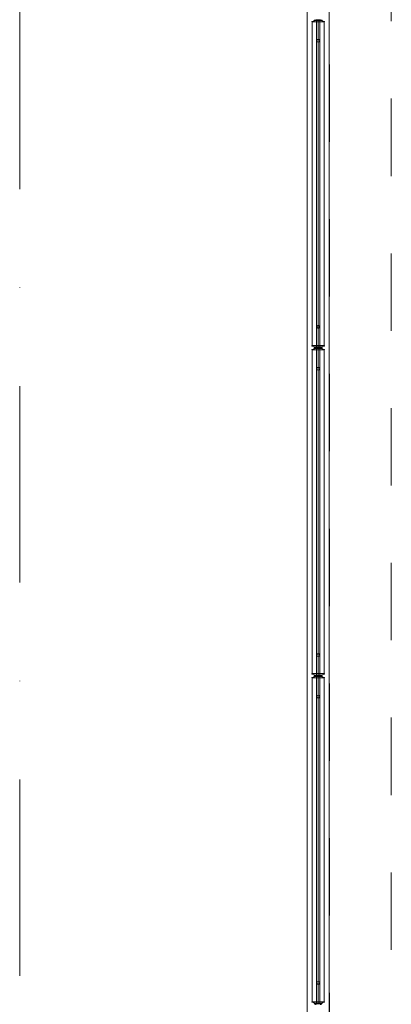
# Model space of a CAD drawing. Header units: metres. Extents: x 10441 to 19716, y -6570 to 1447.
# Tile 39 of 50: x 17036 to 17156, y -5407 to -5089. Entities that reach past the tile are written whole.
import ezdxf
from ezdxf.enums import TextEntityAlignment as Align

# ---------------------------------------------------------------- set-up
doc = ezdxf.new("R2010")
doc.units = ezdxf.units.M
doc.header["$MEASUREMENT"] = 0
doc.linetypes.add('8', pattern=[0.5, 0.25, -0.25])
doc.linetypes.add('DASHDOT', pattern=[25.4, 12.7, -6.35, 0, -6.35])
for name, color, linetype, lineweight in [('#elektryczne', 8, 'Continuous', 20), ('A_B.CIENKIE', 8, 'Continuous', 9), ('A_OSIE', 8, 'Continuous', 13), ('A_OZACZENIE DRZWI', 8, 'Continuous', 13), ('A_OZNACZENIA OKIEN', 8, 'Continuous', 13), ('A_STOLARKA', 8, 'Continuous', 5)]:
    doc.layers.add(name, color=color, linetype=linetype, lineweight=lineweight)
doc.styles.add('m1_romans', font='romans.shx', dxfattribs={"width": 0.8})

# ---------------------------------------------------------------- blocks, each defined once
blk = doc.blocks.new('podkład')
at = {"layer": 'A_B.CIENKIE', "color": 8, "linetype": '8', "ltscale": 100}
for p, q in [((12953.49, -3333.65), (12953.49, -2008.7)), ((12973.49, -3344.7), (12973.49, -2008.7))]:
    blk.add_line(p, q, dxfattribs=at)
at = {"layer": 'A_OSIE', "color": 8, "linetype": 'DASHDOT', "ltscale": 5}
blk.add_line((12853.49, -3407.36), (12853.49, -2044.7), dxfattribs=at)
at = {"layer": 'A_STOLARKA', "color": 8}
for p, q in [((12946.28, -2419.7), (12946.28, -3268.44)), ((12953.48, -2419.7), (12953.48, -3268.44)), ((12949.08, -2844.44), (12947.88, -2844.74)), ((12951.88, -2844.89), (12947.88, -2844.89)), ((12947.92, -2949.49), (12947.92, -2844.89)), ((12948.63, -2844.55), (12948.63, -2844.36)), ((12948.63, -2844.44), (12949.08, -2844.44)), ((12949.13, -2844.23), (12948.67, -2844.32)), ((12949.13, -2844.44), (12949.08, -2844.44)), ((12950.68, -2844.44), (12949.08, -2844.44)), ((12949.13, -2844.44), (12949.13, -2844.24)), ((12950.58, -2844.19), (12949.18, -2844.19)), ((12950.58, -2844.19), (12949.18, -2844.19)), ((12949.48, -2844.44), (12949.38, -2844.54)), ((12949.38, -2844.54), (12949.38, -2949.84)), ((12950.28, -2844.44), (12949.48, -2844.44)), ((12949.88, -2949.94), (12949.88, -2844.44)), ((12950.38, -2844.54), (12950.28, -2844.44)), ((12950.38, -2949.84), (12950.38, -2844.54)), ((12951.09, -2844.32), (12950.63, -2844.24)), ((12950.63, -2844.44), (12950.63, -2844.24)), ((12950.68, -2844.44), (12950.63, -2844.44)), ((12950.68, -2844.44), (12951.13, -2844.44)), ((12951.88, -2844.74), (12950.68, -2844.44)), ((12951.13, -2844.36), (12951.13, -2844.55)), ((12951.85, -2844.89), (12951.85, -2949.49)), ((12951.88, -2949.49), (12947.88, -2949.49)), ((12949.08, -2949.94), (12947.88, -2949.64)), ((12949.08, -2950.44), (12947.88, -2950.74)), ((12951.88, -2950.89), (12947.88, -2950.89)), ((12947.92, -3055.49), (12947.92, -2950.89)), ((12948.63, -2949.83), (12948.63, -2950.02)), ((12948.63, -2949.94), (12949.08, -2949.94)), ((12948.63, -2950.55), (12948.63, -2950.37)), ((12948.63, -2950.44), (12949.08, -2950.44)), ((12949.13, -2950.15), (12948.67, -2950.06)), ((12949.13, -2950.23), (12948.67, -2950.32)), ((12949.13, -2949.94), (12949.08, -2949.94)), ((12950.68, -2949.94), (12949.08, -2949.94)), ((12949.13, -2950.44), (12949.08, -2950.44)), ((12950.68, -2950.44), (12949.08, -2950.44)), ((12949.13, -2949.94), (12949.13, -2950.14)), ((12949.13, -2950.44), (12949.13, -2950.24)), ((12950.58, -2950.19), (12949.18, -2950.19)), ((12950.58, -2950.19), (12949.18, -2950.19)), ((12949.38, -2949.84), (12949.48, -2949.94)), ((12949.48, -2950.44), (12949.38, -2950.54)), ((12949.38, -2950.54), (12949.38, -3055.84)), ((12949.48, -2949.94), (12950.28, -2949.94)), ((12950.28, -2950.44), (12949.48, -2950.44)), ((12949.88, -3055.94), (12949.88, -2950.44)), ((12950.28, -2949.94), (12950.38, -2949.84)), ((12950.38, -2950.54), (12950.28, -2950.44)), ((12950.38, -3055.84), (12950.38, -2950.54)), ((12950.68, -2949.94), (12950.63, -2949.94)), ((12950.63, -2949.94), (12950.63, -2950.14)), ((12951.09, -2950.06), (12950.63, -2950.15)), ((12951.09, -2950.32), (12950.63, -2950.24)), ((12950.63, -2950.44), (12950.63, -2950.24)), ((12950.68, -2950.44), (12950.63, -2950.44)), ((12951.88, -2949.64), (12950.68, -2949.94)), ((12950.68, -2949.94), (12951.13, -2949.94)), ((12950.68, -2950.44), (12951.13, -2950.44)), ((12951.88, -2950.74), (12950.68, -2950.44)), ((12951.13, -2950.02), (12951.13, -2949.83)), ((12951.13, -2950.37), (12951.13, -2950.55)), ((12951.85, -2950.89), (12951.85, -3055.49)), ((12951.88, -3055.49), (12947.88, -3055.49)), ((12951.88, -3055.49), (12947.88, -3055.49)), ((12949.08, -3055.94), (12947.88, -3055.64)), ((12949.08, -3055.94), (12947.88, -3055.64)), ((12949.08, -3056.44), (12947.88, -3056.74)), ((12949.08, -3056.44), (12947.88, -3056.74)), ((12951.88, -3056.89), (12947.88, -3056.89)), ((12951.88, -3056.89), (12947.88, -3056.89)), ((12947.92, -3161.49), (12947.92, -3056.89)), ((12948.63, -3055.83), (12948.63, -3056.02)), ((12948.63, -3055.83), (12948.63, -3056.02)), ((12948.63, -3055.94), (12949.08, -3055.94)), ((12948.63, -3055.95), (12949.08, -3055.95)), ((12948.63, -3056.55), (12948.63, -3056.37)), ((12948.63, -3056.55), (12948.63, -3056.37)), ((12948.63, -3056.44), (12949.08, -3056.44)), ((12948.63, -3056.44), (12949.08, -3056.44)), ((12949.13, -3056.15), (12948.67, -3056.07)), ((12949.13, -3056.15), (12948.67, -3056.07)), ((12949.13, -3056.24), (12948.67, -3056.32)), ((12949.13, -3056.24), (12948.67, -3056.32)), ((12950.68, -3055.94), (12949.08, -3055.94)), ((12949.13, -3055.94), (12949.08, -3055.94)), ((12950.68, -3055.94), (12949.08, -3055.94)), ((12949.13, -3055.95), (12949.08, -3055.95)), ((12949.13, -3056.44), (12949.08, -3056.44)), ((12950.68, -3056.44), (12949.08, -3056.44)), ((12949.13, -3056.44), (12949.08, -3056.44)), ((12950.68, -3056.44), (12949.08, -3056.44)), ((12949.13, -3055.94), (12949.13, -3056.14)), ((12949.13, -3055.94), (12949.13, -3056.14)), ((12949.13, -3056.44), (12949.13, -3056.24)), ((12949.13, -3056.44), (12949.13, -3056.24)), ((12950.58, -3056.19), (12949.18, -3056.19)), ((12950.58, -3056.19), (12949.18, -3056.19)), ((12950.58, -3056.19), (12949.18, -3056.19)), ((12950.58, -3056.19), (12949.18, -3056.19)), ((12949.38, -3055.84), (12949.48, -3055.94)), ((12949.38, -3056.54), (12949.48, -3056.44)), ((12949.38, -3161.84), (12949.38, -3056.54)), ((12949.48, -3055.94), (12950.28, -3055.94)), ((12949.48, -3056.44), (12950.28, -3056.44)), ((12949.88, -3161.94), (12949.88, -3056.44)), ((12950.28, -3055.94), (12950.38, -3055.84)), ((12950.28, -3056.44), (12950.38, -3056.54)), ((12950.38, -3056.54), (12950.38, -3161.84)), ((12950.63, -3055.94), (12950.63, -3056.14)), ((12950.68, -3055.94), (12950.63, -3055.94)), ((12950.63, -3055.94), (12950.63, -3056.14)), ((12950.68, -3055.95), (12950.63, -3055.95)), ((12951.09, -3056.07), (12950.63, -3056.15)), ((12951.09, -3056.07), (12950.63, -3056.15)), ((12951.09, -3056.32), (12950.63, -3056.24)), ((12950.63, -3056.44), (12950.63, -3056.24)), ((12951.09, -3056.32), (12950.63, -3056.24)), ((12950.63, -3056.44), (12950.63, -3056.24)), ((12950.68, -3056.44), (12950.63, -3056.44)), ((12950.68, -3056.44), (12950.63, -3056.44)), ((12951.88, -3055.64), (12950.68, -3055.94)), ((12951.88, -3055.64), (12950.68, -3055.94)), ((12950.68, -3055.94), (12951.13, -3055.94)), ((12950.68, -3055.95), (12951.13, -3055.95)), ((12950.68, -3056.44), (12951.13, -3056.44)), ((12951.88, -3056.74), (12950.68, -3056.44)), ((12950.68, -3056.44), (12951.13, -3056.44)), ((12951.88, -3056.74), (12950.68, -3056.44)), ((12951.13, -3056.02), (12951.13, -3055.83)), ((12951.13, -3056.02), (12951.13, -3055.83)), ((12951.13, -3056.37), (12951.13, -3056.55)), ((12951.13, -3056.37), (12951.13, -3056.55)), ((12951.85, -3056.89), (12951.85, -3161.49)), ((12951.88, -3161.49), (12947.88, -3161.49)), ((12949.08, -3161.94), (12947.88, -3161.64)), ((12948.63, -3161.83), (12948.63, -3162.02)), ((12948.63, -3161.95), (12949.08, -3161.95)), ((12949.13, -3162.15), (12948.67, -3162.07)), ((12950.68, -3161.94), (12949.08, -3161.94)), ((12949.13, -3161.95), (12949.08, -3161.95)), ((12949.13, -3161.94), (12949.13, -3162.14)), ((12950.58, -3162.19), (12949.18, -3162.19)), ((12950.58, -3162.19), (12949.18, -3162.19)), ((12949.48, -3161.94), (12949.38, -3161.84)), ((12950.28, -3161.94), (12949.48, -3161.94)), ((12950.38, -3161.84), (12950.28, -3161.94)), ((12950.63, -3161.94), (12950.63, -3162.14)), ((12950.68, -3161.95), (12950.63, -3161.95)), ((12951.09, -3162.07), (12950.63, -3162.15)), ((12951.88, -3161.64), (12950.68, -3161.94)), ((12950.68, -3161.95), (12951.13, -3161.95)), ((12951.13, -3162.02), (12951.13, -3161.83)), ((12949.13, -3162.24), (12948.67, -3162.32)), ((12949.13, -3162.44), (12949.13, -3162.24)), ((12951.09, -3162.32), (12950.63, -3162.24)), ((12950.63, -3162.44), (12950.63, -3162.24))]:
    blk.add_line(p, q, dxfattribs=at)
at = {"layer": 'A_STOLARKA', "color": 8, "ltscale": 0.1}
for p, q in [((12947.88, -2844.89), (12947.88, -2844.74)), ((12951.88, -2844.89), (12951.88, -2844.74)), ((12947.88, -2949.49), (12947.88, -2949.64)), ((12947.88, -2950.89), (12947.88, -2950.74)), ((12951.88, -2949.49), (12951.88, -2949.64)), ((12951.88, -2950.89), (12951.88, -2950.74)), ((12947.88, -3055.49), (12947.88, -3055.64)), ((12947.88, -3055.49), (12947.88, -3055.64)), ((12947.88, -3056.89), (12947.88, -3056.74)), ((12947.88, -3056.89), (12947.88, -3056.74)), ((12951.88, -3055.49), (12951.88, -3055.64)), ((12951.88, -3055.49), (12951.88, -3055.64)), ((12951.88, -3056.89), (12951.88, -3056.74)), ((12951.88, -3056.89), (12951.88, -3056.74)), ((12947.88, -3161.49), (12947.88, -3161.64)), ((12951.88, -3161.49), (12951.88, -3161.64))]:
    blk.add_line(p, q, dxfattribs=at)
at = {"layer": 'A_STOLARKA', "color": 8}
for centre in [(12949.88, -2850.94), (12949.88, -2943.44), (12949.88, -2943.44), (12949.88, -2956.94), (12949.88, -3049.44), (12949.88, -3049.44), (12949.88, -3062.94), (12949.88, -3062.94), (12949.88, -3155.44)]:
    blk.add_circle(centre, 0.5, dxfattribs=at)
for centre, start, end in [((12948.68, -2844.36), 100, 180), ((12949.18, -2844.24), 90, 180), ((12950.58, -2844.24), 0, 90), ((12951.08, -2844.36), 0, 80), ((12948.68, -2950.02), 180, 260), ((12948.68, -2950.37), 100, 180), ((12949.18, -2950.14), 180, 270), ((12949.18, -2950.24), 90, 180), ((12950.58, -2950.14), 270, 0), ((12950.58, -2950.24), 0, 90), ((12951.08, -2950.02), 280, 0), ((12951.08, -2950.37), 0, 80), ((12948.68, -3056.02), 180, 260), ((12948.68, -3056.02), 180, 260), ((12948.68, -3056.37), 100, 180), ((12948.68, -3056.37), 100, 180), ((12949.18, -3056.14), 180, 270), ((12949.18, -3056.14), 180, 270), ((12949.18, -3056.24), 90, 180), ((12949.18, -3056.24), 90, 180), ((12950.58, -3056.14), 270, 0), ((12950.58, -3056.14), 270, 0), ((12950.58, -3056.24), 0, 90), ((12950.58, -3056.24), 0, 90), ((12951.08, -3056.02), 280, 0), ((12951.08, -3056.02), 280, 0), ((12951.08, -3056.37), 0, 80), ((12951.08, -3056.37), 0, 80), ((12948.68, -3162.02), 180, 260), ((12949.18, -3162.14), 180, 270), ((12949.18, -3162.24), 90, 180), ((12950.58, -3162.14), 270, 0), ((12950.58, -3162.24), 0, 90), ((12951.08, -3162.02), 280, 0)]:
    blk.add_arc(centre, 0.05, start, end, dxfattribs=at)
at = {"layer": 'A_OZACZENIE DRZWI', "color": 8, "ltscale": 0.1, "style": 'm1_romans', "width": 0.8}
for rotation, p in [(98.4861, (12735.07, -773.13)), (360, (12573.8, -1012.7)), (90, (11565.29, -1150.14)), (90, (11872.29, -1150.14)), (90, (12230.03, -1245.64)), (90, (12385.87, -1249.44)), (90, (11565.29, -1370.89)), (90, (11872.29, -1370.89)), (90, (12230.03, -1370.89)), (90, (12389.3, -1370.89)), (90, (11748.79, -1556.15)), (90, (11986.6, -1556.15)), (90, (12389.3, -1556.15)), (360, (12235.05, -1664.2)), (360, (12235.05, -1880.2)), (90, (11745.78, -2001.94))]:
    blk.add_attdef('SZEROKOSC', text='', height=10, rotation=rotation, dxfattribs=at).set_placement(p, align=Align.BOTTOM_CENTER)
for rotation, p in [(98.4861, (12738.56, -773.47)), (360, (12572.95, -1016.09)), (90, (11568.68, -1150.99)), (90, (11875.68, -1150.99)), (90, (12233.42, -1246.49)), (90, (12389.27, -1250.29)), (90, (11568.68, -1371.74)), (90, (11875.68, -1371.74)), (90, (12233.42, -1371.74)), (90, (12392.69, -1371.74)), (90, (11752.19, -1557)), (90, (11990, -1557)), (90, (12392.69, -1557)), (360, (12234.2, -1667.59)), (360, (12234.2, -1883.59)), (90, (11749.18, -2002.79))]:
    blk.add_attdef('WYSOKOSC', text='', height=10, rotation=rotation, dxfattribs=at).set_placement(p, align=Align.TOP_CENTER)
at = {"layer": 'A_OZNACZENIA OKIEN', "color": 8, "ltscale": 0.1, "style": 'm1_romans', "width": 0.8}
for rotation, p in [(278.8676, (13403.28, -587.56)), (278.8676, (13013.44, -645.27)), (278.8676, (12475.3, -724.92)), (278.8676, (12253.72, -757.72)), (0, (14011.09, -903.42)), (278.8676, (11051.11, -935.72)), (278.8676, (10670.26, -992.09)), (0, (14011.09, -1578.09)), (90, (10823, -2081.55)), (90, (11208, -2081.55)), (90, (11974, -2081.55)), (90, (13179.19, -2081.55)), (90, (13543.19, -2081.55))]:
    blk.add_attdef('WYSOKOSC', text='', height=10, rotation=rotation, dxfattribs=at).set_placement(p, align=Align.TOP_CENTER)
for rotation, p in [(278.8676, (13373.71, -593.04)), (278.8676, (12983.87, -650.74)), (278.8676, (12445.73, -730.4)), (278.8676, (12224.15, -763.19)), (0, (14017.48, -900.03)), (278.8676, (11021.54, -941.2)), (278.8676, (10640.69, -997.57)), (0, (14017.48, -1574.7)), (90, (10819.6, -2080.7)), (90, (11204.6, -2080.7)), (90, (11970.6, -2080.7)), (90, (13175.8, -2080.7)), (90, (13539.8, -2080.7))]:
    blk.add_attdef('SZEROKOSC', text='', height=10, rotation=rotation, dxfattribs=at).set_placement(p, align=Align.BOTTOM_CENTER)

msp = doc.modelspace()

# ---------------------------------------------------------------- block references
at = {"layer": '#elektryczne', "color": 8, "linetype": 'Continuous', "lineweight": 18}
msp.add_blockref('podkład', (4182.37, -2244.78), dxfattribs=at)

doc.saveas('drawing.dxf')
